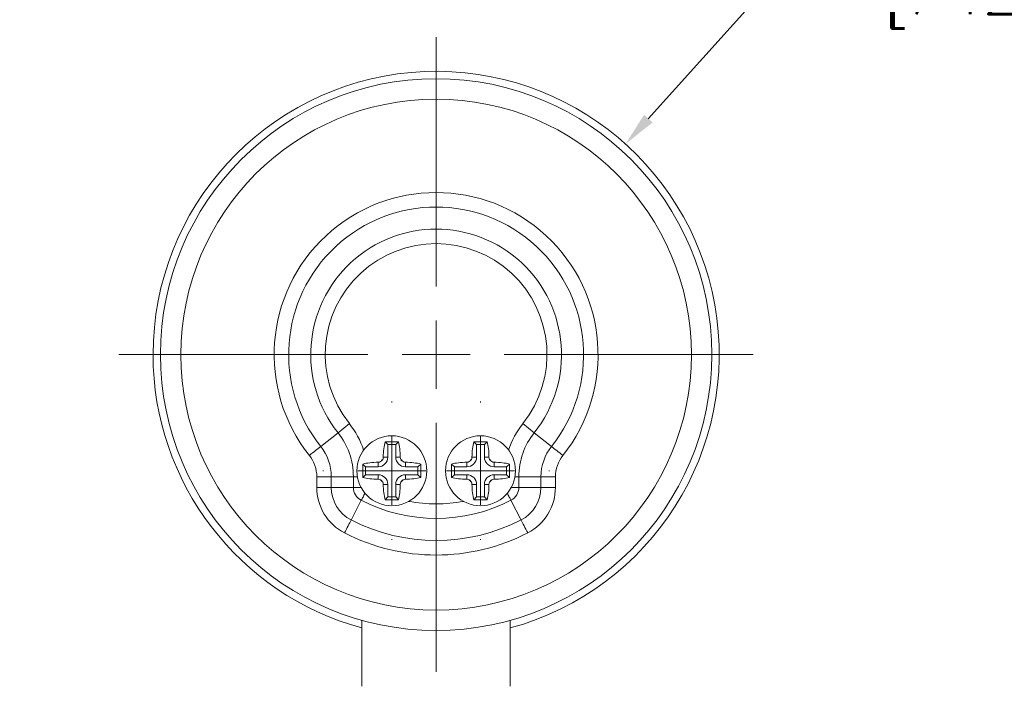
# Model space of a CAD drawing. Extents: x 897.4 to 908.4, y -8.5 to -0.5.
# Tile 8 of 10: x 904 to 906.9, y -4.4 to -2.5. Entities that reach past the tile are written whole.
import ezdxf

# ---------------------------------------------------------------- set-up
doc = ezdxf.new("R2010")
doc.units = 0
doc.header["$LTSCALE"] = 0.25
doc.header["$MEASUREMENT"] = 0
doc.linetypes.add('CENTER', pattern=[2, 1.25, -0.25, 0.25, -0.25])
doc.layers.get('0').update_dxf_attribs({"linetype": 'CONTINUOUS'})
doc.layers.get('DEFPOINTS').update_dxf_attribs({"linetype": 'CONTINUOUS'})
for name, color, linetype in [('CENTER', 40, 'CENTER'), ('dim', 140, 'CONTINUOUS'), ('dim @ 1', 140, 'CONTINUOUS')]:
    doc.layers.add(name, color=color, linetype=linetype)
doc.styles.get("Standard").update_dxf_attribs({"font": 'romans.shx'})
doc.dimstyles.get("Standard").update_dxf_attribs({"dimtxt": 0.125, "dimasz": 0.1, "dimexe": 0.0625, "dimexo": 0.0625, "dimgap": 0.0625, "dimtad": 0, "dimtih": 1, "dimtoh": 1, "dimzin": 0, "dimdsep": 46, "dimtxsty": 'Standard', "dimcen": 0, "dimadec": 0, "dimazin": 0, "dimtfac": 1, "dimtofl": 0, "dimtmove": 0, "dimatfit": 3, "dimfxl": 0, "dimtolj": 1, "dimtzin": 0, "dimarcsym": 0})

# ---------------------------------------------------------------- blocks, each defined once
blk = doc.blocks.new('SW_CENTERMARKSYMBOL_0')
at = {"color": 0, "linetype": 'Continuous', "lineweight": 0}
for p, q in [((0, 0.2), (0, 0.93)), ((0, 0), (0, 0.1)), ((-0.2, 0), (-0.93, 0)), ((0, 0), (-0.1, 0)), ((0, 0), (0, -0.1)), ((0, 0), (0.1, 0)), ((0.2, 0), (0.93, 0)), ((0, -0.2), (0, -0.93))]:
    blk.add_line(p, q, dxfattribs=at)
blk = doc.blocks.new('SW_CENTERMARKSYMBOL_1')
at = {"color": 0, "linetype": 'Continuous', "lineweight": 0}
for p, q in [((0, 0.2), (0, 0.2025)), ((0, 0), (0, 0.1)), ((-0.2, 0), (-0.2025, 0)), ((0, 0), (-0.1, 0)), ((0, 0), (0, -0.1)), ((0, 0), (0.1, 0)), ((0.2, 0), (0.2025, 0)), ((0, -0.2), (0, -0.2025))]:
    blk.add_line(p, q, dxfattribs=at)
blk = doc.blocks.new('SW_CENTERMARKSYMBOL_2')
at = {"color": 0, "linetype": 'Continuous', "lineweight": 0}
for p, q in [((0, 0.2), (0, 0.2025)), ((0, 0), (0, 0.1)), ((-0.2, 0), (-0.2025, 0)), ((0, 0), (-0.1, 0)), ((0, 0), (0, -0.1)), ((0, 0), (0.1, 0)), ((0.2, 0), (0.2025, 0)), ((0, -0.2), (0, -0.2025))]:
    blk.add_line(p, q, dxfattribs=at)
blk = doc.blocks.new('*D4')
at = {"layer": 'DEFPOINTS', "color": 0}
for p in [(905.7398, -2.8396), (904.6293, -4.0735)]:
    blk.add_point(p, dxfattribs=at)
at = {"layer": 'dim', "color": 0, "lineweight": -2}
for p, q in [((906.2137, -2.313), (905.8067, -2.7653)), ((906.3137, -2.313), (906.2137, -2.313))]:
    blk.add_line(p, q, dxfattribs=at)
at = {"layer": 'dim', "color": 0}
blk.add_solid([(905.7943, -2.7541), (905.8191, -2.7764), (905.7398, -2.8396)], dxfattribs=at)
at = {"layer": 'dim', "color": 0, "insert": (906.772, -2.313), "char_height": 0.125, "attachment_point": 5}
blk.add_mtext('\\A1;∅1.66\\P [∅42.2]', dxfattribs=at)
blk = doc.blocks.new('*D13')
at = {"layer": 'DEFPOINTS', "color": 0}
for p in [(904.967, -4.4285), (905.402, -4.4285), (905.402, -5.293)]:
    blk.add_point(p, dxfattribs=at)
at = {"layer": 'dim', "color": 0, "lineweight": -2}
for p, q in [((904.967, -4.491), (904.967, -5.3555)), ((905.402, -4.491), (905.402, -5.3555)), ((904.967, -5.293), (904.5885, -5.293)), ((905.302, -5.293), (905.067, -5.293))]:
    blk.add_line(p, q, dxfattribs=at)
at = {"layer": 'dim', "color": 0}
for points in [[(905.067, -5.2763), (905.067, -5.3097), (904.967, -5.293)], [(905.302, -5.2763), (905.302, -5.3097), (905.402, -5.293)]]:
    blk.add_solid(points, dxfattribs=at)
at = {"layer": 'dim', "color": 0, "insert": (904.1867, -5.293), "char_height": 0.125, "attachment_point": 5}
blk.add_mtext('\\A1;0.43\\P [11.0]\\PFLAT', dxfattribs=at)

msp = doc.modelspace()

# ---------------------------------------------------------------- linework, layer by layer
at = {"color": 7, "linetype": 'Continuous', "lineweight": 15}
for p, q in [((904.8969, -3.6853), (904.9301, -3.6589)), ((905.4722, -3.6853), (905.439, -3.6589)), ((904.8969, -3.6853), (904.8461, -3.7257)), ((905.523, -3.7257), (905.4722, -3.6853)), ((905.0429, -3.7203), (905.0348, -3.7122)), ((905.0429, -3.7203), (905.0429, -3.7569)), ((905.0661, -3.7203), (905.0429, -3.7203)), ((905.0661, -3.7203), (905.0742, -3.7122)), ((905.0661, -3.7569), (905.0661, -3.7203)), ((905.303, -3.7203), (905.2949, -3.7122)), ((905.303, -3.7569), (905.303, -3.7203)), ((905.303, -3.7203), (905.3262, -3.7203)), ((905.3262, -3.7203), (905.3343, -3.7122)), ((905.3262, -3.7203), (905.3262, -3.7569)), ((904.9779, -3.7853), (904.9698, -3.7772)), ((905.0145, -3.7853), (905.0145, -3.772)), ((905.0429, -3.7569), (905.0295, -3.7569)), ((905.0661, -3.7569), (905.0794, -3.7569)), ((905.0945, -3.7853), (905.0945, -3.772)), ((905.1311, -3.7853), (905.1392, -3.7772)), ((905.238, -3.7853), (905.2299, -3.7772)), ((905.2746, -3.7853), (905.2746, -3.772)), ((905.303, -3.7569), (905.2896, -3.7569)), ((905.3262, -3.7569), (905.3395, -3.7569)), ((905.3546, -3.7853), (905.3546, -3.772)), ((905.3912, -3.7853), (905.3993, -3.7772)), ((904.9779, -3.8085), (904.9698, -3.8167)), ((905.0145, -3.7853), (904.9779, -3.7853)), ((904.9779, -3.7853), (904.9779, -3.8085)), ((904.9779, -3.8085), (905.0145, -3.8085)), ((905.0145, -3.8085), (905.0145, -3.8219)), ((905.1311, -3.7853), (905.0945, -3.7853)), ((905.0945, -3.8085), (905.0945, -3.8219)), ((905.0945, -3.8085), (905.1311, -3.8085)), ((905.1311, -3.8085), (905.1311, -3.7853)), ((905.1311, -3.8085), (905.1392, -3.8167)), ((905.238, -3.8085), (905.2299, -3.8167)), ((905.238, -3.7853), (905.2746, -3.7853)), ((905.238, -3.8085), (905.238, -3.7853)), ((905.2746, -3.8085), (905.238, -3.8085)), ((905.2746, -3.8085), (905.2746, -3.8219)), ((905.3546, -3.7853), (905.3912, -3.7853)), ((905.3546, -3.8085), (905.3546, -3.8219)), ((905.3912, -3.8085), (905.3546, -3.8085)), ((905.3912, -3.7853), (905.3912, -3.8085)), ((905.3912, -3.8085), (905.3993, -3.8167)), ((904.8347, -3.8456), (904.8347, -3.8145)), ((904.8347, -3.8145), (904.8771, -3.8145)), ((904.8771, -3.8145), (904.8771, -3.8456)), ((904.942, -3.8145), (904.8771, -3.8145)), ((904.942, -3.8456), (904.942, -3.8145)), ((904.942, -3.8145), (904.9535, -3.8145)), ((905.0429, -3.8369), (905.0295, -3.8369)), ((905.0429, -3.8369), (905.0429, -3.8735)), ((905.0661, -3.8735), (905.0661, -3.8369)), ((905.0661, -3.8369), (905.0794, -3.8369)), ((905.303, -3.8369), (905.2896, -3.8369)), ((905.303, -3.8735), (905.303, -3.8369)), ((905.3262, -3.8369), (905.3262, -3.8735)), ((905.3262, -3.8369), (905.3395, -3.8369)), ((905.4156, -3.8145), (905.4271, -3.8145)), ((905.492, -3.8145), (905.4271, -3.8145)), ((905.4271, -3.8145), (905.4271, -3.8456)), ((905.492, -3.8145), (905.5344, -3.8145)), ((905.492, -3.8456), (905.492, -3.8145)), ((905.5344, -3.8145), (905.5344, -3.8456)), ((904.8347, -3.8456), (904.8771, -3.8456)), ((904.942, -3.8456), (904.8771, -3.8456)), ((904.942, -3.8456), (904.9643, -3.8456)), ((905.4048, -3.8456), (905.4271, -3.8456)), ((905.492, -3.8456), (905.4271, -3.8456)), ((905.492, -3.8456), (905.5344, -3.8456)), ((904.9651, -3.8835), (904.9354, -3.9412)), ((905.0429, -3.8735), (905.0348, -3.8817)), ((905.0429, -3.8735), (905.0661, -3.8735)), ((905.0661, -3.8735), (905.0742, -3.8817)), ((905.303, -3.8735), (905.2949, -3.8817)), ((905.3262, -3.8735), (905.303, -3.8735)), ((905.3262, -3.8735), (905.3343, -3.8817)), ((905.4336, -3.9412), (905.404, -3.8835)), ((904.967, -4.4285), (904.967, -4.2352)), ((905.402, -4.4285), (905.402, -4.2352))]:
    msp.add_line(p, q, dxfattribs=at)
at = {"color": 7, "linetype": 'Continuous', "lineweight": 15, "flags": 128}
for points in [[(904.8129, -3.7521), (904.8175, -3.7485), (904.8221, -3.7448), (904.8265, -3.7413), (904.8309, -3.7378), (904.835, -3.7345), (904.839, -3.7314), (904.8427, -3.7284), (904.8461, -3.7257)], [(905.5562, -3.7521), (905.5516, -3.7485), (905.547, -3.7448), (905.5425, -3.7413), (905.5382, -3.7378), (905.534, -3.7345), (905.5301, -3.7314), (905.5264, -3.7284), (905.523, -3.7257)], [(904.9758, -3.8626), (904.9743, -3.8655), (904.9729, -3.8684), (904.9714, -3.8711), (904.9701, -3.8738), (904.9687, -3.8764), (904.9675, -3.8789), (904.9662, -3.8812), (904.9651, -3.8835)], [(905.3933, -3.8626), (905.3948, -3.8655), (905.3962, -3.8684), (905.3976, -3.8711), (905.399, -3.8738), (905.4004, -3.8764), (905.4016, -3.8789), (905.4028, -3.8812), (905.404, -3.8835)], [(904.9354, -3.9412), (904.9334, -3.9451), (904.9313, -3.9493), (904.929, -3.9538), (904.9265, -3.9585), (904.924, -3.9634), (904.9214, -3.9685), (904.9187, -3.9737), (904.916, -3.9789)], [(905.4336, -3.9412), (905.4356, -3.9451), (905.4378, -3.9493), (905.4401, -3.9538), (905.4425, -3.9585), (905.4451, -3.9634), (905.4477, -3.9685), (905.4504, -3.9737), (905.453, -3.9789)]]:
    msp.add_lwpolyline(points, dxfattribs=at)
at = {"color": 7, "linetype": 'Continuous', "lineweight": 15}
for centre, radius in [((905.1845, -3.4565), 0.8085), ((905.1845, -3.4565), 0.7485), ((905.0545, -3.7969), 0.1025), ((905.3146, -3.7969), 0.1025)]:
    msp.add_circle(centre, radius, dxfattribs=at)
for centre, radius, start, end in [((905.1845, -3.4565), 0.83, 285.1916, 180), ((905.1845, -3.4565), 0.4749, 321.5, 218.5), ((905.1845, -3.4565), 0.4324, 321.5, 218.5), ((905.1845, -3.4565), 0.3676, 321.5, 218.5), ((905.1845, -3.4565), 0.3251, 321.5, 218.5), ((905.1845, -3.4565), 0.83, 180, 254.8084), ((904.7345, -3.8145), 0.2499, 18.2317, 38.5), ((905.6345, -3.8145), 0.2499, 141.5, 161.7683), ((904.7345, -3.8145), 0.2074, 0, 38.5), ((905.6345, -3.8145), 0.2074, 141.5, 180), ((904.7345, -3.8145), 0.1001, 0, 38.5), ((904.7345, -3.8145), 0.1426, 0, 38.5), ((905.6345, -3.8145), 0.1426, 141.5, 180), ((905.6345, -3.8145), 0.1001, 141.5, 180), ((905.0145, -3.7569), 0.0284, 270, 0), ((905.0545, -3.7969), 0.0425, 128.9167, 141.0833), ((905.0145, -3.7569), 0.015, 297.5268, 332.4732), ((905.0945, -3.7569), 0.0284, 180, 270), ((905.0545, -3.7969), 0.0425, 38.9167, 51.0833), ((905.0945, -3.7569), 0.015, 207.5268, 242.4732), ((905.2746, -3.7569), 0.0284, 270, 0), ((905.3146, -3.7969), 0.0425, 128.9167, 141.0833), ((905.2746, -3.7569), 0.015, 297.5268, 332.4732), ((905.3546, -3.7569), 0.0284, 180, 270), ((905.3146, -3.7969), 0.0425, 38.9167, 51.0833), ((905.3546, -3.7569), 0.015, 207.5268, 242.4732), ((905.0145, -3.8369), 0.0284, 0, 90), ((905.0945, -3.8369), 0.0284, 90, 180), ((905.2746, -3.8369), 0.0284, 0, 90), ((905.3546, -3.8369), 0.0284, 90, 180), ((905.0545, -3.7969), 0.0425, 218.9167, 231.0833), ((905.0145, -3.8369), 0.015, 27.5268, 62.4732), ((905.0545, -3.7969), 0.0425, 308.9167, 321.0833), ((905.0945, -3.8369), 0.015, 117.5268, 152.4732), ((905.3146, -3.7969), 0.0425, 218.9167, 231.0833), ((905.2746, -3.8369), 0.015, 27.5268, 62.4732), ((905.3146, -3.7969), 0.0425, 308.9167, 321.0833), ((905.3546, -3.8369), 0.015, 117.5268, 152.4732), ((904.9845, -3.8456), 0.1499, 180, 242.7971), ((904.9845, -3.8456), 0.1074, 180, 242.7971), ((904.9845, -3.8456), 0.0426, 180, 242.7971), ((905.3845, -3.8456), 0.0426, 297.2029, 0), ((905.3845, -3.8456), 0.1074, 297.2029, 0), ((905.3845, -3.8456), 0.1499, 297.2029, 0), ((905.1845, -3.4565), 0.4801, 242.7971, 297.2029), ((905.1845, -3.4565), 0.4376, 259.3937, 280.6063), ((905.1845, -3.4565), 0.5449, 242.7971, 297.2029), ((905.1845, -3.4565), 0.5874, 242.7971, 297.2029)]:
    msp.add_arc(centre, radius, start, end, dxfattribs=at)
for points in [[(905.0348, -3.7122), (905.0332, -3.718), (905.032, -3.725), (905.0302, -3.7402), (905.0297, -3.7485), (905.0295, -3.7569)], [(905.0742, -3.7122), (905.0677, -3.7119), (905.0612, -3.7117), (905.048, -3.7117), (905.0413, -3.7119), (905.0348, -3.7122)], [(905.0794, -3.7569), (905.0793, -3.7485), (905.0788, -3.7403), (905.077, -3.7249), (905.0758, -3.7181), (905.0742, -3.7122)], [(905.2896, -3.7569), (905.2898, -3.7485), (905.2903, -3.7403), (905.2921, -3.7249), (905.2933, -3.7181), (905.2949, -3.7122)], [(905.2949, -3.7122), (905.3014, -3.7119), (905.3079, -3.7117), (905.3211, -3.7117), (905.3278, -3.7119), (905.3343, -3.7122)], [(905.3343, -3.7122), (905.3359, -3.718), (905.3371, -3.725), (905.3389, -3.7402), (905.3394, -3.7485), (905.3395, -3.7569)], [(904.9698, -3.7772), (904.9694, -3.7837), (904.9693, -3.7903), (904.9693, -3.8035), (904.9694, -3.8101), (904.9698, -3.8167)], [(905.0145, -3.772), (905.0061, -3.7721), (904.9979, -3.7726), (904.9825, -3.7744), (904.9756, -3.7756), (904.9698, -3.7772)], [(905.1392, -3.7772), (905.1334, -3.7757), (905.1264, -3.7744), (905.1112, -3.7726), (905.1029, -3.7721), (905.0945, -3.772)], [(905.1392, -3.8167), (905.1395, -3.8102), (905.1397, -3.8036), (905.1397, -3.7904), (905.1395, -3.7837), (905.1392, -3.7772)], [(905.2299, -3.8167), (905.2295, -3.8102), (905.2294, -3.8036), (905.2294, -3.7904), (905.2295, -3.7837), (905.2299, -3.7772)], [(905.2299, -3.7772), (905.2356, -3.7757), (905.2427, -3.7744), (905.2579, -3.7726), (905.2662, -3.7721), (905.2746, -3.772)], [(905.3546, -3.772), (905.363, -3.7721), (905.3712, -3.7726), (905.3866, -3.7744), (905.3935, -3.7756), (905.3993, -3.7772)], [(905.3993, -3.7772), (905.3996, -3.7837), (905.3998, -3.7903), (905.3998, -3.8035), (905.3996, -3.8101), (905.3993, -3.8167)], [(904.9698, -3.8167), (904.9755, -3.8182), (904.9826, -3.8195), (904.9978, -3.8212), (905.0061, -3.8217), (905.0145, -3.8219)], [(905.0295, -3.8369), (905.0297, -3.8454), (905.0302, -3.8535), (905.032, -3.8689), (905.0332, -3.8758), (905.0348, -3.8817)], [(905.0742, -3.8817), (905.0758, -3.8759), (905.077, -3.8689), (905.0788, -3.8537), (905.0793, -3.8453), (905.0794, -3.8369)], [(905.0945, -3.8219), (905.1029, -3.8217), (905.1111, -3.8212), (905.1265, -3.8195), (905.1334, -3.8182), (905.1392, -3.8167)], [(905.2746, -3.8219), (905.2662, -3.8217), (905.258, -3.8212), (905.2426, -3.8195), (905.2357, -3.8182), (905.2299, -3.8167)], [(905.2949, -3.8817), (905.2933, -3.8759), (905.292, -3.8689), (905.2903, -3.8537), (905.2898, -3.8453), (905.2896, -3.8369)], [(905.3395, -3.8369), (905.3394, -3.8454), (905.3389, -3.8535), (905.3371, -3.8689), (905.3359, -3.8758), (905.3343, -3.8817)], [(905.3993, -3.8167), (905.3935, -3.8182), (905.3865, -3.8195), (905.3713, -3.8212), (905.363, -3.8217), (905.3546, -3.8219)], [(905.0348, -3.8817), (905.0413, -3.882), (905.0478, -3.8821), (905.061, -3.8822), (905.0677, -3.882), (905.0742, -3.8817)], [(905.3343, -3.8817), (905.3278, -3.882), (905.3213, -3.8821), (905.3081, -3.8822), (905.3014, -3.882), (905.2949, -3.8817)]]:
    msp.add_open_spline(points, degree=3, knots=[0, 0, 0, 0, 0.5, 0.5, 1, 1, 1, 1], dxfattribs=at)
for points in [[(905.0214, -3.7702), (905.0193, -3.7714), (905.0169, -3.7719), (905.0145, -3.772)], [(905.0295, -3.7569), (905.0295, -3.7594), (905.0289, -3.7617), (905.0278, -3.7639)], [(905.0812, -3.7639), (905.0801, -3.7617), (905.0795, -3.7594), (905.0794, -3.7569)], [(905.0945, -3.772), (905.0921, -3.7719), (905.0897, -3.7714), (905.0876, -3.7702)], [(905.2746, -3.772), (905.277, -3.7719), (905.2794, -3.7714), (905.2815, -3.7702)], [(905.2879, -3.7639), (905.289, -3.7617), (905.2896, -3.7594), (905.2896, -3.7569)], [(905.3395, -3.7569), (905.3396, -3.7594), (905.3402, -3.7617), (905.3413, -3.7639)], [(905.3477, -3.7702), (905.3498, -3.7714), (905.3522, -3.7719), (905.3546, -3.772)], [(905.0145, -3.8219), (905.0169, -3.8219), (905.0193, -3.8225), (905.0214, -3.8236)], [(905.0278, -3.83), (905.0289, -3.8322), (905.0295, -3.8345), (905.0295, -3.8369)], [(905.0794, -3.8369), (905.0795, -3.8345), (905.0801, -3.8321), (905.0812, -3.83)], [(905.0876, -3.8236), (905.0897, -3.8225), (905.0921, -3.8219), (905.0945, -3.8219)], [(905.2815, -3.8236), (905.2794, -3.8225), (905.277, -3.8219), (905.2746, -3.8219)], [(905.2896, -3.8369), (905.2896, -3.8345), (905.289, -3.8321), (905.2879, -3.83)], [(905.3413, -3.83), (905.3402, -3.8322), (905.3396, -3.8345), (905.3395, -3.8369)], [(905.3546, -3.8219), (905.3522, -3.8219), (905.3498, -3.8225), (905.3477, -3.8236)]]:
    msp.add_open_spline(points, degree=3, dxfattribs=at)

# ---------------------------------------------------------------- block references
at = {"layer": 'CENTER'}
for name, p in [('SW_CENTERMARKSYMBOL_0', (905.1845, -3.4565)), ('SW_CENTERMARKSYMBOL_1', (905.0545, -3.7969)), ('SW_CENTERMARKSYMBOL_2', (905.3146, -3.7969))]:
    msp.add_blockref(name, p, dxfattribs=at)

# ---------------------------------------------------------------- dimensions: what is measured, and where the dimension line sits
at = {"layer": 'dim @ 1'}
dim = msp.add_diameter_dim_2p(p1=(904.6293, -4.0735), p2=(905.7398, -2.8396), dimstyle='Standard', override={"dimscale": 1, "dimpost": '\\X', "dimtix": 0, "dimtofl": 0, "dimtmove": 0, "dimatfit": 3}, dxfattribs=at)
dim.commit()
dim.dimension.update_dxf_attribs({"geometry": '*D4', "text_midpoint": (906.772, -2.313), "dimtype": 131})
dim = msp.add_linear_dim(base=(905.40203837, -5.29299241), p1=(904.96703839, -4.4284556), p2=(905.40203837, -4.42845561), text='<>\\PFLAT', dimstyle='Standard', override={"dimscale": 1, "dimpost": '\\X', "dimtix": 0, "dimtofl": 0, "dimtmove": 0, "dimatfit": 3}, dxfattribs=at)
dim.commit()
dim.dimension.update_dxf_attribs({"geometry": '*D13', "text_midpoint": (904.18668284, -5.29299241), "dimtype": 160})

doc.saveas('drawing.dxf')
